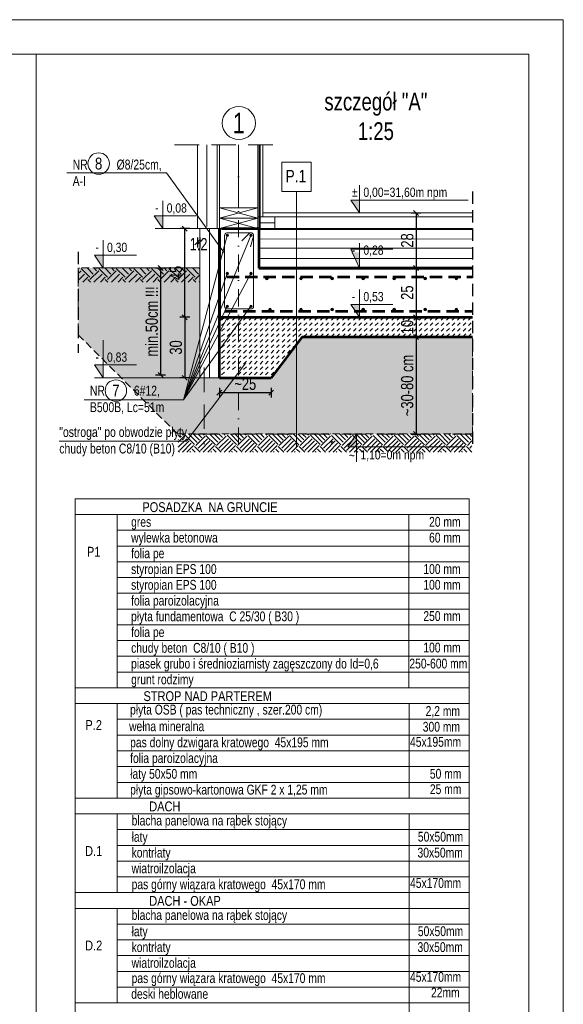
# Model space of a CAD drawing. Header units: inches. Extents: x 53031 to 98566, y -51777 to -15616.
# Tile 45 of 45: x 56864 to 57416, y -17303 to -16302. Entities that reach past the tile are written whole.
import ezdxf
from ezdxf.enums import TextEntityAlignment as Align

# ---------------------------------------------------------------- set-up
doc = ezdxf.new("R2010")
doc.units = ezdxf.units.IN
doc.header["$MEASUREMENT"] = 0
for name, pattern in [('DASHDOT', [1, 0.5, -0.25, 0, -0.25]), ('DASHED', [0.75, 0.5, -0.25]), ('HIDDEN', [0.375, 0.25, -0.125])]:
    doc.linetypes.add(name, pattern=pattern)
doc.layers.get('0').update_dxf_attribs({"lineweight": 0})
doc.layers.get('Defpoints').update_dxf_attribs({"lineweight": 0})
for name, color, linetype, lineweight in [('A--tabelka rysunku', 7, 'Continuous', 0), ('A--tabelka-opisy scian', 7, 'Continuous', 0), ('p--przekrój-drew', 3, 'Continuous', 20)]:
    doc.layers.add(name, color=color, linetype=linetype, lineweight=lineweight)
doc.styles.add('1-50', font='arial.ttf', dxfattribs={"width": 0.75, "height": 12.5})
doc.styles.add('1. Simplex', font='arial.ttf', dxfattribs={"width": 0.75})
doc.styles.add('Arial', font='arial.ttf', dxfattribs={"width": 0.75})
doc.styles.get("Standard").update_dxf_attribs({"font": 'arial.ttf', "width": 0.75})
doc.styles.add('STYL-1', font='arial.ttf', dxfattribs={"width": 0.75})
doc.linetypes.add('BATTING', pattern='A,0.0001,-0.1,[134,ltypeshp.shx,S=0.1,R=0,X=-0.1,Y=0],-0.2,[134,ltypeshp.shx,S=0.1,R=180,X=0.1,Y=0],-0.1', length=0.4001)
doc.linetypes.add('LINIA17', pattern='A,1e-05,[146,RODZLIN.shx,S=0.03819,R=0,X=0,Y=-0.13482],-1.52796', length=1.52797)
doc.dimstyles.new('1-50', dxfattribs={"dimtxt": 12.5, "dimasz": 5, "dimexe": 5, "dimexo": 5, "dimgap": 0.09, "dimtad": 0, "dimdsep": 46, "dimtxsty": '1-50', "dimblk": 'OBLIQUE', "dimcen": 0.09, "dimadec": 0, "dimazin": 0, "dimtfac": 1, "dimtdec": 4, "dimtix": 1, "dimtmove": 2, "dimatfit": 3, "dimldrblk": 'OBLIQUE', "dimfxl": 5, "dimfxlon": 1, "dimtvp": 0.7, "dimtolj": 1, "dimtzin": 0, "dimarcsym": 0})

# ---------------------------------------------------------------- blocks, each defined once
blk = doc.blocks.new('_OBLIQUE')
at = {"color": 0, "linetype": 'ByBlock', "lineweight": -2}
for p, q in [((-0.5, -0.5), (0.5, 0.5)), ((0, 0), (0, 0))]:
    blk.add_line(p, q, dxfattribs=at)
blk = doc.blocks.new('*D1871')
at = {"color": 0, "lineweight": -2}
for p, q in [((57012.1, -16554.7), (57002.1, -16554.7)), ((57007.1, -16554.7), (57007.1, -16663.4)), ((57012.1, -16663.4), (57002.1, -16663.4))]:
    blk.add_line(p, q, dxfattribs=at)
at = {"layer": 'Defpoints', "color": 0}
for p in [(57046.9, -16554.7), (57007.1, -16663.4), (57046.9, -16663.4)]:
    blk.add_point(p, dxfattribs=at)
at = {"color": 0, "lineweight": -2, "xscale": 5, "yscale": 5, "zscale": 5}
for p, rotation in [((57007.1, -16554.7), 90), ((57007.1, -16663.4), 270)]:
    blk.add_blockref('_OBLIQUE', p, dxfattribs=dict(at, rotation=rotation))
at = {"color": 0, "linetype": 'Continuous', "ltscale": 8, "insert": (56998.2, -16609), "char_height": 12.5, "attachment_point": 5, "rotation": 90, "style": '1-50'}
blk.add_mtext('\\A1;min.50cm !!!', dxfattribs=at)
blk = doc.blocks.new('*D1872')
at = {"color": 0, "lineweight": -2}
for p, q in [((57261.4, -16554.7), (57271.4, -16554.7)), ((57266.4, -16554.7), (57266.4, -16604.7)), ((57261.4, -16604.7), (57271.4, -16604.7))]:
    blk.add_line(p, q, dxfattribs=at)
at = {"layer": 'Defpoints', "color": 0}
for p in [(57193.9, -16554.7), (57193.9, -16604.7), (57266.4, -16604.7)]:
    blk.add_point(p, dxfattribs=at)
at = {"color": 0, "lineweight": -2, "xscale": 5, "yscale": 5, "zscale": 5}
for p, rotation in [((57266.4, -16554.7), 90), ((57266.4, -16604.7), 270)]:
    blk.add_blockref('_OBLIQUE', p, dxfattribs=dict(at, rotation=rotation))
at = {"color": 0, "linetype": 'Continuous', "ltscale": 8, "insert": (57257.5, -16579.7), "char_height": 12.5, "attachment_point": 5, "rotation": 90, "style": '1-50'}
blk.add_mtext('\\A1;25', dxfattribs=at)
blk = doc.blocks.new('*D1873')
at = {"color": 0, "lineweight": -2}
for p, q in [((57261.4, -16604.7), (57271.4, -16604.7)), ((57266.4, -16604.7), (57266.4, -16624.7)), ((57261.4, -16624.7), (57271.4, -16624.7))]:
    blk.add_line(p, q, dxfattribs=at)
at = {"layer": 'Defpoints', "color": 0}
for p in [(57193.9, -16604.7), (57193.9, -16624.7), (57266.4, -16624.7)]:
    blk.add_point(p, dxfattribs=at)
at = {"color": 0, "lineweight": -2, "xscale": 5, "yscale": 5, "zscale": 5}
for p, rotation in [((57266.4, -16604.7), 90), ((57266.4, -16624.7), 270)]:
    blk.add_blockref('_OBLIQUE', p, dxfattribs=dict(at, rotation=rotation))
at = {"color": 0, "linetype": 'Continuous', "ltscale": 8, "insert": (57257.5, -16614.7), "char_height": 12.5, "attachment_point": 5, "rotation": 90, "style": '1-50'}
blk.add_mtext('\\A1;10', dxfattribs=at)
blk = doc.blocks.new('*D1874')
at = {"color": 0, "lineweight": -2}
for p, q in [((57036.7, -16604.7), (57026.7, -16604.7)), ((57031.7, -16604.7), (57031.7, -16666.2)), ((57036.7, -16666.2), (57026.7, -16666.2))]:
    blk.add_line(p, q, dxfattribs=at)
at = {"layer": 'Defpoints', "color": 0}
for p in [(57072.3, -16604.7), (57031.7, -16666.2), (57072.3, -16666.2)]:
    blk.add_point(p, dxfattribs=at)
at = {"color": 0, "lineweight": -2, "xscale": 5, "yscale": 5, "zscale": 5}
for p, rotation in [((57031.7, -16604.7), 90), ((57031.7, -16666.2), 270)]:
    blk.add_blockref('_OBLIQUE', p, dxfattribs=dict(at, rotation=rotation))
at = {"color": 0, "linetype": 'Continuous', "ltscale": 8, "insert": (57022.7, -16635.4), "char_height": 12.5, "attachment_point": 5, "rotation": 90, "style": '1-50'}
blk.add_mtext('\\A1;30', dxfattribs=at)
blk = doc.blocks.new('*D1875')
at = {"color": 0, "lineweight": -2}
for p, q in [((57036.7, -16514.7), (57026.7, -16514.7)), ((57031.7, -16604.7), (57031.7, -16514.7)), ((57036.7, -16604.7), (57026.7, -16604.7))]:
    blk.add_line(p, q, dxfattribs=at)
at = {"layer": 'Defpoints', "color": 0}
for p in [(57031.7, -16514.7), (57072.3, -16514.7), (57072.3, -16604.7)]:
    blk.add_point(p, dxfattribs=at)
at = {"color": 0, "lineweight": -2, "xscale": 5, "yscale": 5, "zscale": 5}
for p, rotation in [((57031.7, -16514.7), 90), ((57031.7, -16604.7), 270)]:
    blk.add_blockref('_OBLIQUE', p, dxfattribs=dict(at, rotation=rotation))
at = {"color": 0, "linetype": 'Continuous', "ltscale": 8, "insert": (57022.8, -16559.7), "char_height": 12.5, "attachment_point": 5, "rotation": 90, "style": '1-50'}
blk.add_mtext('\\A1;45', dxfattribs=at)
blk = doc.blocks.new('*D1876')
at = {"color": 0, "lineweight": -2}
for p, q in [((57261.4, -16624.7), (57271.4, -16624.7)), ((57266.4, -16624.7), (57266.4, -16723.4)), ((57261.4, -16723.4), (57271.4, -16723.4))]:
    blk.add_line(p, q, dxfattribs=at)
at = {"layer": 'Defpoints', "color": 0}
for p in [(57193.9, -16624.7), (57193.9, -16723.4), (57266.4, -16723.4)]:
    blk.add_point(p, dxfattribs=at)
at = {"color": 0, "lineweight": -2, "xscale": 5, "yscale": 5, "zscale": 5}
for p, rotation in [((57266.4, -16624.7), 90), ((57266.4, -16723.4), 270)]:
    blk.add_blockref('_OBLIQUE', p, dxfattribs=dict(at, rotation=rotation))
at = {"color": 0, "linetype": 'Continuous', "ltscale": 8, "insert": (57257.5, -16674), "char_height": 12.5, "attachment_point": 5, "rotation": 90, "style": '1-50'}
blk.add_mtext('\\A1;~30-80 cm', dxfattribs=at)
blk = doc.blocks.new('*D1877')
at = {"color": 0, "lineweight": -2}
for p, q in [((57261.4, -16498.7), (57271.4, -16498.7)), ((57266.4, -16498.7), (57266.4, -16554.7)), ((57261.4, -16554.7), (57271.4, -16554.7))]:
    blk.add_line(p, q, dxfattribs=at)
at = {"layer": 'Defpoints', "color": 0}
for p in [(57193.9, -16498.7), (57193.9, -16554.7), (57266.4, -16554.7)]:
    blk.add_point(p, dxfattribs=at)
at = {"color": 0, "lineweight": -2, "xscale": 5, "yscale": 5, "zscale": 5}
for p, rotation in [((57266.4, -16498.7), 90), ((57266.4, -16554.7), 270)]:
    blk.add_blockref('_OBLIQUE', p, dxfattribs=dict(at, rotation=rotation))
at = {"color": 0, "linetype": 'Continuous', "ltscale": 8, "insert": (57257.5, -16526.7), "char_height": 12.5, "attachment_point": 5, "rotation": 90, "style": '1-50'}
blk.add_mtext('\\A1;28', dxfattribs=at)
blk = doc.blocks.new('*D1878')
at = {"color": 0, "lineweight": -2}
for p, q in [((57066.9, -16676.3), (57066.9, -16686.3)), ((57066.9, -16681.3), (57119.4, -16681.3)), ((57119.4, -16676.3), (57119.4, -16686.3))]:
    blk.add_line(p, q, dxfattribs=at)
at = {"layer": 'Defpoints', "color": 0}
for p in [(57066.9, -16666.2), (57119.4, -16666.2), (57119.4, -16681.3)]:
    blk.add_point(p, dxfattribs=at)
at = {"color": 0, "lineweight": -2, "xscale": 5, "yscale": 5, "zscale": 5, "rotation": 180}
blk.add_blockref('_OBLIQUE', (57066.9, -16681.3), dxfattribs=at)
at = {"color": 0, "lineweight": -2, "xscale": 5, "yscale": 5, "zscale": 5}
blk.add_blockref('_OBLIQUE', (57119.4, -16681.3), dxfattribs=at)
at = {"color": 0, "linetype": 'Continuous', "ltscale": 8, "insert": (57093.1, -16672.4), "char_height": 12.5, "attachment_point": 5, "style": '1-50'}
blk.add_mtext('\\A1;~25', dxfattribs=at)
blk = doc.blocks.new('*D1879')
at = {"color": 0, "lineweight": -2}
for p, q in [((57044.5, -16523.7), (57044.5, -16533.7)), ((57044.5, -16528.7), (57046.9, -16528.7)), ((57046.9, -16523.7), (57046.9, -16533.7))]:
    blk.add_line(p, q, dxfattribs=at)
at = {"layer": 'Defpoints', "color": 0}
for p in [(57044.5, -16514.7), (57046.9, -16514.7), (57046.9, -16528.7)]:
    blk.add_point(p, dxfattribs=at)
at = {"color": 0, "lineweight": -2, "xscale": 5, "yscale": 5, "zscale": 5}
blk.add_blockref('_OBLIQUE', (57044.5, -16528.7), dxfattribs=at)
at = {"color": 0, "lineweight": -2, "xscale": 5, "yscale": 5, "zscale": 5, "rotation": 180}
blk.add_blockref('_OBLIQUE', (57046.9, -16528.7), dxfattribs=at)
at = {"color": 0, "linetype": 'Continuous', "ltscale": 8, "insert": (57045.7, -16530.5), "char_height": 12.5, "attachment_point": 5, "style": '1-50'}
blk.add_mtext('\\A1;1.2', dxfattribs=at)

msp = doc.modelspace()

# ---------------------------------------------------------------- hatches: boundary and pattern name
for points in [[(57209.056, -16498.667), (57200.313, -16485.661), (57209.056, -16485.661)], [(57009.39, -16514.667), (57000.646, -16501.661), (57009.39, -16501.661)], [(56948.814, -16554.667), (56940.071, -16541.661), (56948.814, -16541.661)], [(57209.056, -16551.889), (57200.313, -16538.883), (57209.056, -16538.883)], [(57113.767, -16565.326, -1), (57116.287, -16565.326, -1)], [(57148.492, -16565.326, -1), (57151.012, -16565.326, -1)], [(57179.992, -16565.326, -1), (57182.512, -16565.326, -1)], [(57211.492, -16565.326, -1), (57214.012, -16565.326, -1)], [(57242.992, -16565.326, -1), (57245.512, -16565.326, -1)], [(57274.492, -16565.326, -1), (57277.012, -16565.326, -1)], [(57305.992, -16565.326, -1), (57308.512, -16565.326, -1)], [(57209.056, -16604.389), (57200.313, -16591.383), (57209.056, -16591.383)], [(57116.992, -16596.782, 1), (57119.512, -16596.782, 1)], [(57148.492, -16596.782, 1), (57151.012, -16596.782, 1)], [(57179.992, -16596.782, 1), (57182.512, -16596.782, 1)], [(57211.492, -16596.782, 1), (57214.012, -16596.782, 1)], [(57242.992, -16596.782, 1), (57245.512, -16596.782, 1)], [(57274.492, -16596.782, 1), (57277.012, -16596.782, 1)], [(57305.992, -16596.782, 1), (57308.512, -16596.782, 1)], [(56949.001, -16666.046), (56940.258, -16653.04), (56949.001, -16653.04)], [(57206.056, -16723.367), (57197.313, -16736.373), (57206.056, -16736.373)]]:
    msp.add_hatch(color=256).paths.add_polyline_path(points)
at = {"lineweight": 0}
h = msp.add_hatch(color=256, dxfattribs=at)
edge = h.paths.add_edge_path()
edge.add_arc((57074.863, -16521.555), 1.26, 0, 360)
h = msp.add_hatch(color=256, dxfattribs=at)
edge = h.paths.add_edge_path()
edge.add_arc((57098.887, -16521.518), 1.26, 0, 360)
at = {"linetype": 'Continuous', "ltscale": 12, "transparency": 33554687}
h = msp.add_hatch(dxfattribs=at)
h.set_pattern_fill('02-TYNK ZAPRAWA', color=251, scale=10, style=0)
h.set_pattern_definition([(10, (-18102.067, 21274.17), (-0.285407, 30.412473), [0, -10]), (12, (-18099.067, 21269.17), (-3.302908, 29.968163), [0, -10]), (357, (-18106.067, 21267.17), (6.563226, 29.697206), [0, -15]), (278, (-18105.067, 21268.67), (41.559146, -8.296829), [0, -5]), (23, (-18106.067, 21267.67), (6.688163, 35.429768), [0, -8]), (58, (-18108.067, 21265.17), (37.630472, -5.826453), [0, -6]), (79, (-18108.067, 21271.17), (-36.947797, 14.312941), [0, -9]), (40, (-18102.067, 21274.17), (-28.309158, 41.51616), [0, -10]), (92, (-18099.067, 21269.17), (-40.080332, 1.602193), [0, -10]), (317, (-18106.07, 21267.17), (51.396654, 47.78477), [0, -15]), (348, (-18105.067, 21268.67), (19.931417, 26.433664), [0, -5]), (63, (-18106.067, 21267.67), (-16.759379, 30.985855), [0, -9]), (6, (-18108.0673, 21265.169), (15.49273498, -3.90194348), [0, -6]), (138, (-18108.067, 21271.17), (-37.989413, -31.730182), [0, -43]), (82, (-18102.067, 21274.17), (-29.012177, 9.126533), [1, -10]), (348, (-18099.067, 21269.17), (9.171794, 28.720693), [1, -10]), (37, (-18106.067, 21267.17), (-14.061273, 26.96814), [1, -15]), (258, (-18105.067, 21268.67), (36.21514, -22.010534), [1, -5]), (103, (-18106.067, 21267.67), (-33.730123, 12.73887), [1, -8]), (341, (-18108.067, 21265.17), (2.787893, -37.976672), [1, -6]), (9, (-18108.067, 21271.17), (0.812874, 39.614887), [1, -9]), (268, (-18102.067, 21274.17), (49.795044, -6.74193), [1, -10]), (298, (-18099.067, 21269.17), (36.726318, 16.13002), [1, -10]), (143, (-18106.07, 21267.17), (-46.12023, -52.89541), [1, -15]), (112, (-18105.067, 21268.67), (-33.060008, 1.742376), [1, -5]), (307, (-18106.067, 21267.67), (35.19673, 1.479925), [1, -9]), (126, (-18108.0673, 21265.169), (-4.3671853, 15.3680738), [1, -6]), (38, (-18108.067, 21271.17), (-24.651337, 42.922157), [1, -43]), (82, (-18101.967, 21274.17), (-29.012177, 9.126533), [1, -10]), (348, (-18098.967, 21269.17), (9.171794, 28.720693), [1, -10]), (37, (-18105.967, 21267.17), (-14.061273, 26.96814), [1, -15]), (258, (-18104.967, 21268.67), (36.21514, -22.010534), [1, -5]), (103, (-18105.967, 21267.67), (-33.730123, 12.73887), [1, -8]), (341, (-18108.167, 21265.17), (2.787893, -37.976672), [1, -6]), (9, (-18108.167, 21271.17), (0.812874, 39.614887), [1, -9]), (268, (-18101.967, 21274.17), (49.795044, -6.74193), [1, -10]), (298, (-18098.967, 21269.17), (36.726318, 16.13002), [1, -10]), (143, (-18105.97, 21267.17), (-46.12023, -52.89541), [1, -15]), (112, (-18104.967, 21268.67), (-33.060008, 1.742376), [1, -5]), (307, (-18105.967, 21267.67), (35.19673, 1.479925), [1, -9]), (126, (-18108.1673, 21265.169), (-4.3671853, 15.3680738), [1, -6]), (38, (-18108.167, 21271.17), (-24.651337, 42.922157), [1, -43])])
h.paths.add_polyline_path([(57119.372, -16666.167), (57046.885, -16666.167), (57047.008, -16554.656), (56923.584, -16554.656), (56923.584, -16622.511), (57024.197, -16723.167), (57323.624, -16723.167), (57323.624, -16624.667), (57150.872, -16624.667)])
at = {"linetype": 'Continuous', "lineweight": 5}
h = msp.add_hatch(dxfattribs=at)
h.set_pattern_fill('EARTH', color=256, scale=50.4, angle=45)
h.set_pattern_definition([(45, (17116.448, -3333.449), (0, 17.819091), [12.6, -12.6]), (45, (17113.107, -3330.108), (0, 17.819091), [12.6, -12.6]), (45, (17109.766, -3326.766), (0, 17.819091), [12.6, -12.6]), (135, (17109.766, -3324.539), (-17.819091, 1e-15), [12.6, -12.6]), (135, (17113.107, -3321.198), (-17.819091, 1e-15), [12.6, -12.6]), (135, (17116.448, -3317.857), (-17.819091, 1e-15), [12.6, -12.6])])
h.paths.add_polyline_path([(57047.008, -16554.656), (56924.374, -16554.656), (56924.374, -16569.043), (57047.008, -16569.043)])
at = {"lineweight": 0}
h = msp.add_hatch(color=256, dxfattribs=at)
edge = h.paths.add_edge_path()
edge.add_arc((57074.863, -16560.355), 1.26, 0, 360)
h = msp.add_hatch(color=256, dxfattribs=at)
edge = h.paths.add_edge_path()
edge.add_arc((57098.884, -16560.317), 1.26, 0, 360)
h = msp.add_hatch(color=256, dxfattribs=at)
edge = h.paths.add_edge_path()
edge.add_arc((57074.862, -16593.601), 1.26, 0, 360)
h = msp.add_hatch(color=256, dxfattribs=at)
edge = h.paths.add_edge_path()
edge.add_arc((57098.886, -16593.601), 1.26, 0, 360)
at = {"linetype": 'Continuous', "lineweight": 5}
h = msp.add_hatch(dxfattribs=at)
h.set_pattern_fill('DASH', color=256, scale=31.5, angle=45)
h.set_pattern_definition([(45, (-45613.3732, 14854.1596), (0, 5.5684659), [3.9375, -3.9375])])
h.paths.add_polyline_path([(57085.772, -16603.667), (57066.872, -16603.667), (57066.872, -16666.167), (57085.772, -16656.167)])
h.paths.add_polyline_path([(57323.624, -16603.667), (57085.772, -16603.667), (57085.772, -16666.167), (57119.372, -16666.167), (57150.872, -16624.667), (57323.624, -16624.667)])
at = {"linetype": 'Continuous', "ltscale": 12, "transparency": 33554687}
h = msp.add_hatch(dxfattribs=at)
h.set_pattern_fill('EARTH2', color=251, scale=30, angle=45, style=0)
h.set_pattern_definition([(225, (-18106.067, 21288.533), (-7e-15, -42.426407), [13.5, -16.5]), (225, (-18096.52, 21278.988), (-7e-15, -42.426407), [13.5, -16.5]), (225, (-18098.855, 21281.32), (-7e-15, -42.426407), [13.8, -16.2]), (225, (-18101.188, 21283.654), (-7e-15, -42.426407), [13.8, -16.2]), (225, (-18103.522, 21285.988), (-7e-15, -42.426407), [13.8, -16.2]), (225, (-18103.522, 21307.2), (-7e-15, -42.426407), [13.5, -16.5]), (225, (-18101.188, 21304.868), (-7e-15, -42.426407), [13.5, -16.5]), (225, (-18098.855, 21302.534), (-7e-15, -42.426407), [13.5, -16.5]), (225, (-18096.52, 21300.2), (-7e-15, -42.426407), [13.5, -16.5]), (225, (-18106.067, 21309.747), (-7e-15, -42.426407), [13.5, -16.5]), (315, (-18126.432, 21289.382), (42.426407, -1e-14), [13.5, -16.5]), (315, (-18116.674, 21299.14), (42.426407, -1e-14), [13.5, -16.5]), (315, (-18119.22, 21296.594), (42.426407, -1e-14), [13.5, -16.5]), (315, (-18121.553, 21294.26), (42.426407, -1e-14), [13.5, -16.5]), (315, (-18123.886, 21291.928), (42.426407, -1e-14), [13.5, -16.5]), (315, (-18102.673, 21291.928), (42.426407, -1e-14), [13.8, -16.2]), (315, (-18100.34, 21294.26), (42.426407, -1e-14), [13.8, -16.2]), (315, (-18098.006, 21296.594), (42.426407, -1e-14), [13.8, -16.2]), (315, (-18095.46, 21299.14), (42.426407, -1e-14), [13.5, -16.5]), (315, (-18105.007, 21289.594), (42.426407, -1e-14), [13.5, -16.5])])
h.paths.add_polyline_path([(57024.885, -16723.167), (57323.227, -16723.167), (57323.227, -16741.783), (57024.885, -16741.783)])

# ---------------------------------------------------------------- linework, layer by layer
at = {"color": 9, "linetype": 'DASHED', "lineweight": 5, "ltscale": 50}
for p, q in [((57021.162, -16429.594), (57132.703, -16429.594)), ((57051.297, -16655.667), (57051.297, -16733.867)), ((57040.797, -16723.367), (57323.624, -16723.367))]:
    msp.add_line(p, q, dxfattribs=at)
at = {"ltscale": 35}
for p, q in [((57044.472, -16514.667), (57044.472, -16429.594)), ((57064.472, -16514.667), (57064.472, -16429.594)), ((57066.872, -16514.667), (57066.872, -16429.594)), ((57105.872, -16514.667), (57105.872, -16429.594)), ((57108.272, -16514.467), (57108.272, -16429.594)), ((57110.772, -16502.667), (57110.772, -16429.594)), ((57105.872, -16493.667), (57066.872, -16504.167)), ((57066.872, -16493.667), (57105.872, -16504.167)), ((57105.872, -16502.667), (57323.624, -16502.667)), ((57110.772, -16498.667), (57323.624, -16498.667)), ((57105.872, -16504.167), (57066.872, -16514.667)), ((57066.872, -16504.167), (57105.872, -16514.667)), ((57072.297, -16514.667), (57044.472, -16514.667)), ((57046.872, -16514.667), (57046.885, -16666.167)), ((57106.872, -16514.667), (57323.624, -16514.667)), ((57106.872, -16534.667), (57323.624, -16534.667)), ((57045.872, -16666.167), (57066.872, -16666.167)), ((57051.297, -16666.167), (57072.297, -16666.167))]:
    msp.add_line(p, q, dxfattribs=at)
at = {"linetype": 'BATTING', "lineweight": 0, "ltscale": 20}
for p, q in [((57054.128, -16512.357), (57054.128, -16429.594)), ((57056.872, -16514.667), (57056.872, -16666.167)), ((57106.872, -16525.095), (57323.624, -16525.268)), ((57106.872, -16544.861), (57323.624, -16545.034))]:
    msp.add_line(p, q, dxfattribs=at)
at = {"linetype": 'DASHDOT', "ltscale": 35}
msp.add_line((57086.372, -16734.103), (57086.372, -16429.594), dxfattribs=at)
at = {"linetype": 'BATTING', "lineweight": 0, "ltscale": 40}
msp.add_line((57086.372, -16493.667), (57086.372, -16429.594), dxfattribs=at)
at = {"linetype": 'Continuous', "ltscale": 12}
for p, q in [((57160.133, -16465.345), (57160.133, -16447.058)), ((57065.916, -16514.667), (57001.773, -16514.667)), ((57066.872, -16666.167), (56966.872, -16666.167))]:
    msp.add_line(p, q, dxfattribs=at)
at = {"linetype": 'Continuous'}
msp.add_line((57145.133, -16736.053), (57145.133, -16477.058), dxfattribs=at)
at = {"linetype": 'HIDDEN', "lineweight": 30, "ltscale": 50}
for p, q in [((57323.624, -16477.125), (57323.624, -16733.867)), ((56923.584, -16538.333), (56923.584, -16640.848))]:
    msp.add_line(p, q, dxfattribs=at)
at = {"linetype": 'BATTING', "lineweight": 0, "ltscale": 14}
msp.add_line((57123.272, -16508.667), (57108.272, -16508.667), dxfattribs=at)
at = {"color": 5, "lineweight": 53, "ltscale": 35}
for p, q in [((57066.872, -16514.667), (57066.872, -16604.667)), ((57069.072, -16514.667), (57106.872, -16514.667)), ((57106.872, -16514.667), (57106.872, -16554.667)), ((57106.872, -16554.667), (57323.624, -16554.667)), ((57066.872, -16604.667), (57323.624, -16604.667)), ((57066.872, -16666.167), (57066.872, -16604.667)), ((57150.872, -16624.667), (57119.372, -16666.167)), ((57150.872, -16624.667), (57323.624, -16624.667)), ((57066.872, -16666.167), (57119.372, -16666.167))]:
    msp.add_line(p, q, dxfattribs=at)
at = {"linetype": 'Continuous', "lineweight": 5}
for p, q in [((57047.008, -16554.656), (56941.064, -16554.656)), ((56940.071, -16666.167), (57027.527, -16666.167))]:
    msp.add_line(p, q, dxfattribs=at)
at = {"color": 2, "linetype": 'DASHED', "lineweight": 53, "ltscale": 25}
for p, q in [((57074.272, -16563.767), (57323.624, -16563.767)), ((57072.297, -16598.367), (57323.624, -16598.367))]:
    msp.add_line(p, q, dxfattribs=at)
at = {"linetype": 'Continuous', "lineweight": 5}
msp.add_lwpolyline([(57130.133, -16477.058), (57160.133, -16477.058), (57160.133, -16447.058), (57130.133, -16447.058)], close=True, dxfattribs=at)
at = {"color": 6}
for points in [[(57072.172, -16539.559), (57013.121, -16457.992), (56911.986, -16457.992)], [(57098.884, -16521.555), (57030.33, -16688.594), (56929.486, -16688.594)], [(57074.86, -16521.555), (57030.33, -16688.594), (56929.486, -16688.594)], [(57098.884, -16560.317), (57030.33, -16688.594), (56929.486, -16688.594)], [(57074.86, -16560.317), (57030.33, -16688.594), (56929.486, -16688.594)], [(57098.884, -16593.579), (57030.33, -16688.594), (56929.486, -16688.594)], [(57074.86, -16593.579), (57030.33, -16688.594), (56929.486, -16688.594)], [(57093.548, -16651.101), (57033.555, -16730.594), (56904.329, -16730.594)]]:
    msp.add_lwpolyline(points, dxfattribs=at)
for points in [[(57209.056, -16470.507), (57209.056, -16498.667), (57200.313, -16485.661), (57319.19, -16485.661)], [(57009.39, -16486.507), (57009.39, -16514.667), (57000.646, -16501.661), (57043.31, -16501.661)], [(56948.814, -16526.507), (56948.814, -16554.667), (56940.071, -16541.661), (56982.735, -16541.661)], [(57209.056, -16529.307), (57209.056, -16554.667), (57200.313, -16535.661), (57242.977, -16535.661)], [(57209.056, -16576.507), (57209.056, -16604.667), (57200.313, -16591.661), (57242.977, -16591.661)], [(56948.814, -16628.007), (56948.814, -16666.167), (56940.071, -16653.161), (56982.735, -16653.161)], [(57206.056, -16751.528), (57206.056, -16723.367), (57197.313, -16736.373), (57316.189, -16736.373)]]:
    msp.add_lwpolyline(points)
at = {"ltscale": 35}
for points in [[(57066.872, -16504.167), (57105.872, -16504.167), (57105.872, -16493.667), (57066.872, -16493.667)], [(57066.872, -16514.667), (57105.872, -16514.667), (57105.872, -16504.167), (57066.872, -16504.167)]]:
    msp.add_lwpolyline(points, close=True, dxfattribs=at)
at = {"linetype": 'Continuous', "ltscale": 12}
msp.add_lwpolyline([(57108.272, -16514.667), (57123.272, -16514.667), (57123.272, -16502.667), (57108.272, -16502.667)], close=True, dxfattribs=at)
msp.add_lwpolyline([(57089.773, -16527.164), (57096.983, -16519.655, -0.66817864), (57101.572, -16521.555), (57101.572, -16593.579, -0.41421356), (57098.884, -16596.267), (57074.86, -16596.267, -0.41421356), (57072.172, -16593.579), (57072.172, -16521.555, -0.35411842), (57074.301, -16518.926), (57098.325, -16518.926, -0.57187974), (57101.454, -16522.344), (57098.525, -16533.066)], format="xyb")
at = {"linetype": 'HIDDEN', "ltscale": 30}
msp.add_lwpolyline([(57119.372, -16666.167), (57046.885, -16666.167), (57047.008, -16554.656), (56923.584, -16554.656), (56923.584, -16622.511), (57024.197, -16723.167), (57323.624, -16723.167), (57323.624, -16624.667), (57150.872, -16624.667)], close=True, dxfattribs=at)
at = {"flags": 128}
for points in [[(57113.767, -16565.326, -1), (57116.287, -16565.326, -1)], [(57148.492, -16565.326, -1), (57151.012, -16565.326, -1)], [(57179.992, -16565.326, -1), (57182.512, -16565.326, -1)], [(57211.492, -16565.326, -1), (57214.012, -16565.326, -1)], [(57242.992, -16565.326, -1), (57245.512, -16565.326, -1)], [(57274.492, -16565.326, -1), (57277.012, -16565.326, -1)], [(57305.992, -16565.326, -1), (57308.512, -16565.326, -1)], [(57116.992, -16596.809, 1), (57119.512, -16596.809, 1)], [(57148.492, -16596.809, 1), (57151.012, -16596.809, 1)], [(57179.992, -16596.809, 1), (57182.512, -16596.809, 1)], [(57211.492, -16596.809, 1), (57214.012, -16596.809, 1)], [(57242.992, -16596.809, 1), (57245.512, -16596.809, 1)], [(57274.492, -16596.809, 1), (57277.012, -16596.809, 1)], [(57305.992, -16596.809, 1), (57308.512, -16596.809, 1)]]:
    msp.add_lwpolyline(points, format="xyb", close=True, dxfattribs=at)
at = {"color": 4, "linetype": 'Continuous', "ltscale": 35}
msp.add_circle((57086.544, -16407.417), 16.8, dxfattribs=at)
at = {"color": 6}
for centre, radius in [((56944.256, -16448.548), 10.886), ((56961.756, -16679.15), 10.886), ((57181.232, -16731.778), 0.823)]:
    msp.add_circle(centre, radius, dxfattribs=at)
for centre in [(57074.86, -16521.555), (57098.884, -16521.555), (57074.86, -16560.317), (57098.884, -16560.317), (57115.027, -16565.326), (57149.752, -16565.326), (57181.252, -16565.326), (57212.752, -16565.326), (57244.252, -16565.326), (57275.752, -16565.326), (57307.252, -16565.326), (57074.86, -16593.579), (57098.884, -16593.579), (57118.252, -16596.809), (57149.752, -16596.809), (57181.252, -16596.809), (57212.752, -16596.809), (57244.252, -16596.809), (57275.752, -16596.809), (57307.252, -16596.809)]:
    msp.add_circle(centre, 1.26)
at = {"layer": 'A--tabelka rysunku', "linetype": 'Continuous'}
msp.add_line((56880.894, -17452.433), (56880.894, -16337.433), dxfattribs=at)
at = {"layer": 'A--tabelka rysunku', "lineweight": 5}
for points in [[(55315.894, -17787.433), (57415.894, -17787.433), (57415.894, -16302.433), (55315.894, -16302.433)], [(55440.894, -17752.433), (57380.894, -17752.433), (57380.894, -16337.433), (55440.894, -16337.433)], [(55440.894, -17752.433), (57380.894, -17752.433), (57380.894, -16337.433), (55440.894, -16337.433)]]:
    msp.add_lwpolyline(points, close=True, dxfattribs=at)
at = {"layer": 'A--tabelka-opisy scian', "lineweight": 5}
for p, q in [((56920.325, -16997.133), (56920.325, -16789.133)), ((57320.325, -16789.133), (56920.325, -16789.133)), ((57320.325, -17413.133), (57320.325, -16789.133)), ((57320.325, -16805.133), (56920.325, -16805.133)), ((56963.195, -16981.133), (56963.195, -16805.133)), ((57259.079, -16981.133), (57259.079, -16805.133)), ((57320.325, -16821.133), (56963.195, -16821.133)), ((57320.325, -16837.133), (56963.195, -16837.133)), ((57320.325, -16853.133), (56963.195, -16853.133)), ((57320.325, -16853.133), (56963.195, -16853.133)), ((57320.325, -16869.133), (56963.195, -16869.133)), ((57320.325, -16869.133), (56963.195, -16869.133)), ((57320.325, -16885.133), (56963.195, -16885.133)), ((57320.325, -16901.133), (56963.195, -16901.133)), ((57320.325, -16917.133), (56963.195, -16917.133)), ((57320.325, -16933.133), (56963.195, -16933.133)), ((57320.325, -16949.133), (56963.195, -16949.133)), ((57320.325, -16965.133), (56963.195, -16965.133)), ((57320.325, -16981.133), (56920.325, -16981.133)), ((57320.325, -16981.133), (56920.325, -16981.133)), ((57320.325, -16981.133), (56920.325, -16981.133)), ((57320.325, -16981.133), (56920.325, -16981.133)), ((56920.325, -17173.133), (56920.325, -16981.133)), ((57320.325, -16997.133), (56920.325, -16997.133)), ((57320.325, -16997.133), (56920.325, -16997.133)), ((57320.325, -16997.133), (56920.325, -16997.133)), ((57320.325, -16997.133), (56963.195, -16997.133)), ((56963.195, -17093.133), (56963.195, -16997.133)), ((57259.565, -17093.133), (57259.565, -16997.133)), ((57320.325, -17013.133), (56963.195, -17013.133)), ((57320.325, -17029.133), (56963.195, -17029.133)), ((57320.325, -17029.133), (56963.195, -17029.133)), ((57320.325, -17045.133), (56963.195, -17045.133)), ((57320.325, -17061.133), (56963.195, -17061.133)), ((57320.325, -17077.133), (56963.195, -17077.133)), ((57320.325, -17093.133), (56920.325, -17093.133)), ((57320.325, -17093.133), (56920.325, -17093.133)), ((57320.325, -17109.133), (56920.325, -17109.133)), ((56963.195, -17189.133), (56963.195, -17109.133)), ((57259.565, -17189.133), (57259.565, -17109.133)), ((57320.325, -17125.133), (56963.195, -17125.133)), ((57320.325, -17141.133), (56963.195, -17141.133)), ((57320.325, -17157.133), (56963.195, -17157.133)), ((56920.325, -17413.133), (56920.325, -17173.133)), ((57320.325, -17173.133), (56963.195, -17173.133)), ((57320.325, -17189.133), (56920.325, -17189.133)), ((57320.325, -17189.133), (56920.325, -17189.133)), ((57259.565, -17413.133), (57259.565, -17189.133)), ((57320.325, -17205.133), (56920.325, -17205.133)), ((56963.195, -17301.133), (56963.195, -17205.133)), ((57320.325, -17221.133), (56963.195, -17221.133)), ((57320.325, -17237.133), (56963.195, -17237.133)), ((57320.325, -17253.133), (56963.195, -17253.133)), ((57320.325, -17269.133), (56963.195, -17269.133)), ((57320.325, -17285.133), (56963.195, -17285.133)), ((57320.325, -17301.133), (56920.325, -17301.133))]:
    msp.add_line(p, q, dxfattribs=at)
at = {"layer": 'p--przekrój-drew', "color": 7, "linetype": 'LINIA17', "lineweight": 0, "ltscale": 5}
for p, q in [((57107.107, -16429.594), (57107.107, -16514.667)), ((57065.916, -16514.667), (57065.916, -16666.167)), ((57106.336, -16515.488), (57323.624, -16515.488)), ((57107.805, -16514.467), (57107.805, -16553.797)), ((57106.89, -16553.797), (57323.624, -16553.797))]:
    msp.add_line(p, q, dxfattribs=at)
msp.add_lwpolyline([(57107.805, -16514.667), (57065.265, -16514.667)], dxfattribs=at)

# ---------------------------------------------------------------- texts
at = {"color": 7, "style": '1. Simplex', "width": 0.8}
for s, p in [('8', (56944.256, -16448.583)), ('7', (56961.756, -16679.185))]:
    msp.add_text(s, height=12.096, dxfattribs=at).set_placement(p, align=Align.MIDDLE_CENTER)
at = {"linetype": 'Continuous', "lineweight": 5, "width": 0.8}
msp.add_text('P.1', height=12.5, dxfattribs=at).set_placement((57144.443, -16455.048), align=Align.TOP_CENTER)
at = {"color": 7, "width": 0.8}
for s, style, p in [('±', '1. Simplex', (57201.268, -16482.243)), ('0,00=31,60m npm', 'STYL-1', (57213.019, -16482.414)), ('0,08', 'STYL-1', (57013.352, -16498.414)), ('-', '1. Simplex', (57001.601, -16498.243)), ('0,30', 'STYL-1', (56952.777, -16538.414)), ('0,28', 'STYL-1', (57213.019, -16541.214)), ('-', '1. Simplex', (56941.026, -16538.243)), ('-', '1. Simplex', (57201.268, -16541.043)), ('0,53', 'STYL-1', (57213.019, -16588.414)), ('-', '1. Simplex', (57201.268, -16588.243)), ('0,83', 'STYL-1', (56952.777, -16649.914)), ('-', '1. Simplex', (56941.026, -16649.743)), ('1,10=0m npm', 'STYL-1', (57210.019, -16749.143)), ('~', '1. Simplex', (57198.267, -16749.647))]:
    msp.add_text(s, height=9.408, dxfattribs=dict(at, style=style)).set_placement(p)
at = {"color": 7, "lineweight": 0, "insert": (57225.67, -16400.737), "char_height": 18, "width": 272.41711, "attachment_point": 5, "style": 'Arial'}
msp.add_mtext('szczegół "A"\\P1:25', dxfattribs=at)
at = {"color": 7, "linetype": 'Continuous', "ltscale": 35, "insert": (57086.544, -16407.417), "char_height": 21, "width": 53.38738, "attachment_point": 5}
msp.add_mtext('1', dxfattribs=at)
at = {"char_height": 10.08, "attachment_point": 4, "style": 'STYL-1'}
for s, insert, width in [('NR          %%C8/25cm,\\PA-I', (56917.917, -16457.992), 209.76192), ('NR          6#12,\\PB500B, Lc=51m', (56935.417, -16688.594), 209.76192), ('\\A1;"ostroga" po obwodzie płyty\\Pchudy beton C8/10 (B10)', (56904.329, -16731.18), 218.502)]:
    msp.add_mtext(s, dxfattribs=dict(at, insert=insert, width=width))
at = {"layer": 'A--tabelka-opisy scian', "lineweight": 5, "width": 0.8}
for s, p in [('POSADZKA  NA GRUNCIE', (56988.624, -16792.584)), ('STROP NAD PARTEREM', (56989.789, -16984.584)), ('DACH', (56995.613, -17096.584)), ('DACH - OKAP', (56995.613, -17192.584))]:
    msp.add_text(s, height=10, dxfattribs=at).set_placement(p, align=Align.TOP_LEFT)
for s, p in [('P1', (56939.247, -16837.899)), ('P.2', (56939.247, -17013.899)), ('D.1', (56939.247, -17141.899)), ('D.2', (56939.247, -17237.899))]:
    msp.add_text(s, height=10, dxfattribs=at).set_placement(p, align=Align.TOP_CENTER)
at = {"layer": 'A--tabelka-opisy scian', "lineweight": 5, "char_height": 10, "attachment_point": 1, "style": '1-50'}
for s, insert, width in [('\\pxql;gres', (56977.229, -16807.519), 128.62533), ('\\pxqr;20 mm', (57250.559, -16807.519), 61.12961), ('\\pxql;wylewka betonowa', (56977.229, -16823.519), 128.62533), ('\\pxqr;60 mm', (57250.559, -16823.519), 61.12961), ('\\pxql;folia pe', (56977.229, -16839.519), 128.62533), ('\\pxql;styropian EPS 100', (56977.229, -16855.519), 128.62533), ('\\pxqr;100 mm', (57250.559, -16855.462), 61.12961), ('\\pxql;styropian EPS 100', (56977.229, -16871.519), 128.62533), ('\\pxqr;100 mm', (57250.559, -16871.462), 61.12961), ('\\pxql;folia paroizolacyjna', (56977.229, -16887.519), 128.62533), ('\\pxql;płyta fundamentowa  C 25/30 ( B30 )', (56977.229, -16903.519), 204.86015), ('\\pxqr;250 mm', (57250.559, -16903.21), 61.12961), ('\\pxql;folia pe', (56977.229, -16919.519), 128.62533), ('\\pxql;chudy beton  C8/10 ( B10 )', (56977.229, -16935.519), 128.62533), ('\\pxqr;100 mm', (57250.559, -16935.21), 61.12961), ('\\pxql;piasek grubo i średnioziarnisty zagęszczony do Id=0,6', (56977.229, -16951.519), 267.70382), ('\\pxqr;250-600 mm', (57257.351, -16951.471), 61.12961), ('\\pxql;grunt rodzimy', (56977.229, -16967.519), 128.62533), ('\\pxql;płyta OSB ( pas techniczny , szer.200 cm)', (56976.185, -16998.257), 222.54079), ('\\pxqr;2,2 mm', (57249.965, -16999.699), 61.12961), ('\\pxql;\\P\\pxql;wełna mineralna \\P\\pxql;', (56975.178, -16998.483), 139.90302), ('\\pxqr;300 mm', (57249.965, -17015.683), 61.12961), ('\\pxql;pas dolny dzwigara kratowego  45x195 mm\\P\\pxql;\\P\\pxql;', (56976.258, -17031.519), 249.53542), ('\\pxqr;45x195mm', (57251.044, -17031.035), 61.12961), ('\\pxql;folia paroizolacyjna', (56976.258, -17047.519), 103.16379), ('\\pxql;łaty 50x50 mm', (56976.258, -17063.519), 103.16379), ('\\pxqr;50 mm', (57251.345, -17063.458), 61.12961), ('\\pxql;płyta gipsowo-kartonowa GKF 2 x 1,25 mm', (56976.258, -17079.519), 203.57247), ('\\pxqr;25 mm', (57251.345, -17079.096), 61.12961), ('\\pxql;blacha panelowa na rąbek stojący', (56977.714, -17110.953), 172.76301), ('\\pxql;łaty', (56977.714, -17127.519), 128.62533), ('\\pxqr;50x50mm', (57253.145, -17127.368), 61.12961), ('\\pxql;kontrłaty', (56977.714, -17143.519), 139.90302), ('\\pxqr;30x50mm', (57252.794, -17143.519), 61.12961), ('\\pxql;wiatroilzolacja', (56977.714, -17159.519), 103.16379), ('\\pxql;pas górny wiązara kratowego  45x170 mm ', (56977.714, -17175.656), 214.13328), ('\\pxqr;45x170mm', (57251.044, -17174.372), 61.12961), ('\\pxql;blacha panelowa na rąbek stojący', (56977.714, -17206.953), 172.76301), ('\\pxql;łaty', (56977.714, -17223.519), 128.62533), ('\\pxqr;50x50mm', (57253.145, -17223.368), 61.12961), ('\\pxql;kontrłaty', (56977.714, -17239.519), 139.90302), ('\\pxqr;30x50mm', (57252.794, -17239.519), 61.12961), ('\\pxql;wiatroilzolacja', (56977.714, -17255.519), 103.16379), ('\\pxql;pas górny wiązara kratowego  45x170 mm ', (56977.714, -17271.032), 214.13328), ('\\pxqr;45x170mm', (57251.044, -17269.748), 61.12961), ('\\pxql;deski heblowane\\P\\pxql;\\P\\pxql;', (56977.357, -17287.014), 139.90302), ('\\pxqr;22mm', (57249.58, -17285.65), 61.12961)]:
    msp.add_mtext(s, dxfattribs=dict(at, insert=insert, width=width))

# ---------------------------------------------------------------- dimensions: what is measured, and where the dimension line sits
for base, p1, p2, text, override, picture, middle in [((57266.39, -16554.667), (57193.916, -16498.667), (57193.916, -16554.667), '28', {"dimtxt": 12.5}, '*D1877', (57257.456, -16526.667)), ((57031.678, -16514.667), (57072.297, -16604.667), (57072.297, -16514.667), '45', {"dimtxt": 12.5, "dimtxsty": '1-50'}, '*D1875', (57022.779, -16559.667)), ((57007.089, -16663.356), (57046.876, -16554.656), (57046.876, -16663.356), 'min.50cm !!!', {"dimtxt": 12.5}, '*D1871', (56998.155, -16609.006)), ((57266.39, -16604.667), (57193.916, -16554.667), (57193.916, -16604.667), '25', {"dimtxt": 12.5}, '*D1872', (57257.456, -16579.667)), ((57031.678, -16666.167), (57072.297, -16604.667), (57072.297, -16666.167), '30', {"dimtxt": 12.5, "dimtxsty": '1-50'}, '*D1874', (57022.744, -16635.417)), ((57266.39, -16624.667), (57193.916, -16604.667), (57193.916, -16624.667), '10', {"dimtxt": 12.5}, '*D1873', (57257.456, -16614.667)), ((57266.39, -16723.367), (57193.916, -16624.667), (57193.916, -16723.367), '~30-80 cm', {"dimtxt": 12.5}, '*D1876', (57257.456, -16674.017))]:
    dim = msp.add_linear_dim(base=base, p1=p1, p2=p2, angle=90, text=text, dimstyle='1-50', override=override)
    dim.commit()
    dim.dimension.update_dxf_attribs({"geometry": picture, "text_midpoint": middle})
dim = msp.add_linear_dim(base=(57046.872, -16528.706), p1=(57044.472, -16514.667), p2=(57046.872, -16514.667), text='1.2', dimstyle='1-50', override={"dimtxt": 12.5})
dim.commit()
dim.dimension.update_dxf_attribs({"geometry": '*D1879', "text_midpoint": (57045.672, -16530.466), "dimtype": 160})
dim = msp.add_linear_dim(base=(57119.372, -16681.338), p1=(57066.872, -16666.167), p2=(57119.372, -16666.167), text='~25', dimstyle='1-50', override={"dimtxt": 12.5})
dim.commit()
dim.dimension.update_dxf_attribs({"geometry": '*D1878', "text_midpoint": (57093.122, -16672.404)})

doc.saveas('drawing.dxf')
